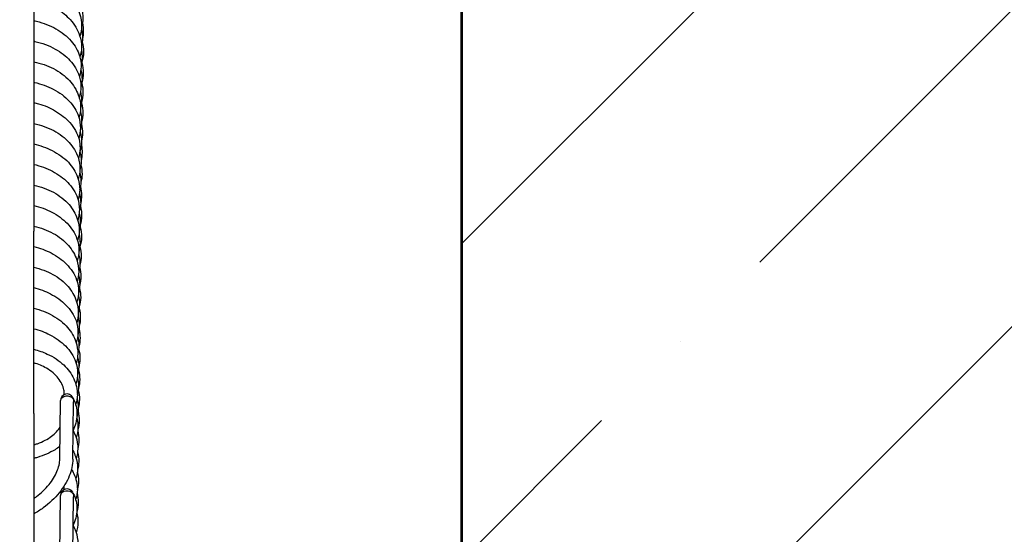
# Model space of a CAD drawing. Header units: millimetres. Extents: x 49320 to 60117, y -4209 to 20568.
# Tile 126 of 252: x 52410 to 52424, y 1668 to 1675. Entities that reach past the tile are written whole.
import ezdxf

# ---------------------------------------------------------------- set-up
doc = ezdxf.new("R2010")
doc.units = ezdxf.units.MM
doc.linetypes.add('CONTINOUS', pattern=[0])
doc.layers.add('_AA ściany proj.', color=7, linetype='CONTINOUS', lineweight=53, true_color=0x0037db)
doc.layers.add('_mt_hatch żelbet', color=8, linetype='Continuous', lineweight=9)
doc.layers.add('_mt_widok', color=253, linetype='Continuous')
doc.layers.add('ARCATA', color=4, linetype='Continuous')

# ---------------------------------------------------------------- blocks, each defined once
blk = doc.blocks.new('WINDA 1 DZ')
at = {"color": 5, "true_color": 0x1414ff}
blk.add_line((180, 15), (180, 209), dxfattribs=at)
at = {"layer": 'ARCATA', "color": 5, "true_color": 0x1414ff}
for p, q in [((173.925, 87.717), (173.925, 65.394)), ((173.925, 62.806), (173.925, 65.394)), ((174.294, 62.163), (174.304, 62.992)), ((174.479, 62.161), (174.489, 62.973)), ((173.925, 62.806), (173.925, 58.103)), ((173.925, 62.806), (173.925, 58.103)), ((174.294, 60.817), (174.304, 61.646)), ((174.479, 60.815), (174.489, 61.627))]:
    blk.add_line(p, q, dxfattribs=at)
for centre in [(174.396, 62.993), (174.396, 61.647)]:
    blk.add_arc(centre, 0.0925, 27.7153, 180.734, dxfattribs=at)
for centre in [(174.396, 62.993), (174.396, 61.647)]:
    blk.add_ellipse(centre, major_axis=(-0.0925, -0.0019), ratio=0.663001, start_param=3.462246, end_param=6.261589, dxfattribs=at)
for points, knots in [([(173.925, 68.962), (173.934, 68.96), (173.943, 68.958), (174.059, 68.934), (174.162, 68.896), (174.326, 68.803), (174.394, 68.749), (174.505, 68.627), (174.548, 68.555), (174.595, 68.424), (174.605, 68.363), (174.603, 68.255), (174.595, 68.205), (174.579, 68.157)], [116.614782, 116.614782, 116.614782, 116.614782, 116.642772, 116.642772, 116.984527, 116.984527, 117.285795, 117.285795, 117.601144, 117.601144, 117.84606, 117.84606, 118.047468, 118.047468, 118.047468, 118.047468]), ([(173.925, 68.675), (173.949, 68.671), (173.972, 68.666), (174.09, 68.635), (174.179, 68.596), (174.327, 68.505), (174.39, 68.452), (174.501, 68.328), (174.548, 68.251), (174.593, 68.117), (174.603, 68.06), (174.602, 67.958), (174.593, 67.912), (174.578, 67.867)], [110.434173, 110.434173, 110.434173, 110.434173, 110.508003, 110.508003, 110.818492, 110.818492, 111.107466, 111.107466, 111.446339, 111.446339, 111.677281, 111.677281, 111.86314, 111.86314, 111.86314, 111.86314]), ([(174.601, 68.558), (174.614, 68.51), (174.621, 68.461), (174.62, 68.372), (174.614, 68.331), (174.604, 68.291)], [148.5582985, 148.5582985, 148.5582985, 148.5582985, 148.7582747, 148.7582747, 148.9252717, 148.9252717, 148.9252717, 148.9252717]), ([(173.925, 68.38), (173.938, 68.378), (173.951, 68.375), (174.063, 68.347), (174.157, 68.311), (174.324, 68.218), (174.399, 68.158), (174.511, 68.028), (174.551, 67.956), (174.589, 67.832), (174.597, 67.781), (174.596, 67.682), (174.588, 67.634), (174.573, 67.587)], [104.256821, 104.256821, 104.256821, 104.256821, 104.298885, 104.298885, 104.617875, 104.617875, 104.948901, 104.948901, 105.26136, 105.26136, 105.471503, 105.471503, 105.666733, 105.666733, 105.666733, 105.666733]), ([(174.615, 68.348), (174.624, 68.308), (174.628, 68.267), (174.627, 68.192), (174.623, 68.158), (174.616, 68.124)], [173.325769, 173.325769, 173.325769, 173.325769, 173.4934896, 173.4934896, 173.6355337, 173.6355337, 173.6355337, 173.6355337]), ([(174.601, 68.257), (174.612, 68.215), (174.616, 68.172), (174.616, 68.093), (174.611, 68.055), (174.602, 68.019)], [142.3887427, 142.3887427, 142.3887427, 142.3887427, 142.5629359, 142.5629359, 142.7155695, 142.7155695, 142.7155695, 142.7155695]), ([(173.925, 68.089), (173.931, 68.088), (173.936, 68.087), (174.045, 68.063), (174.144, 68.026), (174.31, 67.933), (174.381, 67.878), (174.498, 67.752), (174.544, 67.677), (174.586, 67.549), (174.594, 67.496), (174.593, 67.394), (174.584, 67.344), (174.569, 67.295)], [98.077166, 98.077166, 98.077166, 98.077166, 98.094857, 98.094857, 98.426555, 98.426555, 98.738703, 98.738703, 99.068659, 99.068659, 99.280116, 99.280116, 99.486742, 99.486742, 99.486742, 99.486742]), ([(174.613, 68.078), (174.625, 68.032), (174.631, 67.986), (174.63, 67.89), (174.622, 67.84), (174.606, 67.792)], [167.1165704, 167.1165704, 167.1165704, 167.1165704, 167.3065446, 167.3065446, 167.510173, 167.510173, 167.510173, 167.510173]), ([(174.6, 67.962), (174.607, 67.926), (174.611, 67.889), (174.61, 67.814), (174.605, 67.776), (174.597, 67.739)], [136.210827, 136.210827, 136.210827, 136.210827, 136.3607338, 136.3607338, 136.5179055, 136.5179055, 136.5179055, 136.5179055]), ([(173.925, 67.797), (174.025, 67.776), (174.12, 67.743), (174.292, 67.655), (174.37, 67.597), (174.486, 67.47), (174.53, 67.401), (174.579, 67.269), (174.591, 67.207), (174.59, 67.097), (174.581, 67.048), (174.566, 67.002)], [91.896975, 91.896975, 91.896975, 91.896975, 92.214412, 92.214412, 92.546086, 92.546086, 92.854941, 92.854941, 93.1094, 93.1094, 93.305448, 93.305448, 93.305448, 93.305448]), ([(174.605, 67.786), (174.62, 67.736), (174.628, 67.684), (174.626, 67.59), (174.62, 67.546), (174.607, 67.504)], [160.9350438, 160.9350438, 160.9350438, 160.9350438, 161.1460248, 161.1460248, 161.3219197, 161.3219197, 161.3219197, 161.3219197]), ([(174.593, 67.679), (174.604, 67.636), (174.61, 67.592), (174.609, 67.508), (174.603, 67.468), (174.593, 67.429)], [130.0176965, 130.0176965, 130.0176965, 130.0176965, 130.1976777, 130.1976777, 130.3615173, 130.3615173, 130.3615173, 130.3615173]), ([(173.925, 67.507), (173.928, 67.506), (173.93, 67.506), (174.029, 67.483), (174.121, 67.449), (174.29, 67.362), (174.368, 67.305), (174.489, 67.175), (174.534, 67.101), (174.578, 66.969), (174.587, 66.912), (174.585, 66.807), (174.578, 66.759), (174.563, 66.712)], [85.715591, 85.715591, 85.715591, 85.715591, 85.724098, 85.724098, 86.033123, 86.033123, 86.365348, 86.365348, 86.690249, 86.690249, 86.923343, 86.923343, 87.119932, 87.119932, 87.119932, 87.119932]), ([(174.606, 67.496), (174.618, 67.451), (174.624, 67.405), (174.623, 67.313), (174.615, 67.267), (174.601, 67.222)], [154.7507735, 154.7507735, 154.7507735, 154.7507735, 154.9384596, 154.9384596, 155.1275119, 155.1275119, 155.1275119, 155.1275119]), ([(174.588, 67.374), (174.598, 67.331), (174.603, 67.287), (174.602, 67.209), (174.598, 67.174), (174.59, 67.14)], [123.8551573, 123.8551573, 123.8551573, 123.8551573, 124.0359409, 124.0359409, 124.1780366, 124.1780366, 124.1780366, 124.1780366]), ([(173.925, 67.219), (173.947, 67.215), (173.969, 67.209), (174.079, 67.178), (174.161, 67.141), (174.312, 67.051), (174.381, 66.997), (174.499, 66.865), (174.546, 66.782), (174.577, 66.656), (174.582, 66.614), (174.581, 66.523), (174.573, 66.474), (174.559, 66.426)], [79.532164, 79.532164, 79.532164, 79.532164, 79.601702, 79.601702, 79.893865, 79.893865, 80.203029, 80.203029, 80.555908, 80.555908, 80.728416, 80.728416, 80.930294, 80.930294, 80.930294, 80.930294]), ([(174.601, 67.212), (174.614, 67.164), (174.621, 67.115), (174.62, 67.026), (174.614, 66.985), (174.604, 66.945)], [148.5582985, 148.5582985, 148.5582985, 148.5582985, 148.7582747, 148.7582747, 148.9252717, 148.9252717, 148.9252717, 148.9252717]), ([(174.587, 67.094), (174.599, 67.049), (174.604, 67.003), (174.603, 66.914), (174.597, 66.871), (174.585, 66.828)], [117.6583782, 117.6583782, 117.6583782, 117.6583782, 117.8460599, 117.8460599, 118.0233483, 118.0233483, 118.0233483, 118.0233483]), ([(173.925, 66.923), (174.026, 66.901), (174.123, 66.866), (174.294, 66.774), (174.369, 66.717), (174.484, 66.589), (174.527, 66.518), (174.572, 66.389), (174.581, 66.333), (174.58, 66.228), (174.571, 66.179), (174.556, 66.131)], [73.356957, 73.356957, 73.356957, 73.356957, 73.681469, 73.681469, 74.009121, 74.009121, 74.324195, 74.324195, 74.552922, 74.552922, 74.753105, 74.753105, 74.753105, 74.753105]), ([(174.582, 66.802), (174.596, 66.755), (174.603, 66.706), (174.602, 66.612), (174.593, 66.566), (174.578, 66.521)], [111.4799351, 111.4799351, 111.4799351, 111.4799351, 111.6772809, 111.6772809, 111.8630698, 111.8630698, 111.8630698, 111.8630698]), ([(174.601, 66.91), (174.612, 66.868), (174.616, 66.826), (174.616, 66.746), (174.611, 66.709), (174.602, 66.672)], [142.3887427, 142.3887427, 142.3887427, 142.3887427, 142.5629359, 142.5629359, 142.7155695, 142.7155695, 142.7155695, 142.7155695]), ([(173.925, 66.633), (174.018, 66.611), (174.106, 66.579), (174.274, 66.494), (174.354, 66.437), (174.475, 66.308), (174.52, 66.236), (174.567, 66.103), (174.577, 66.042), (174.576, 65.935), (174.568, 65.886), (174.553, 65.84)], [67.175997, 67.175997, 67.175997, 67.175997, 67.473098, 67.473098, 67.808592, 67.808592, 68.128289, 68.128289, 68.374615, 68.374615, 68.569756, 68.569756, 68.569756, 68.569756]), ([(174.578, 66.521), (174.591, 66.476), (174.597, 66.429), (174.596, 66.344), (174.591, 66.304), (174.58, 66.265)], [105.2823669, 105.2823669, 105.2823669, 105.2823669, 105.471503, 105.471503, 105.633637, 105.633637, 105.633637, 105.633637]), ([(174.6, 66.616), (174.607, 66.579), (174.611, 66.543), (174.61, 66.468), (174.605, 66.43), (174.597, 66.392)], [136.210827, 136.210827, 136.210827, 136.210827, 136.3607338, 136.3607338, 136.5179055, 136.5179055, 136.5179055, 136.5179055]), ([(173.925, 66.342), (174.021, 66.32), (174.111, 66.287), (174.273, 66.2), (174.347, 66.147), (174.469, 66.021), (174.518, 65.946), (174.564, 65.812), (174.573, 65.754), (174.572, 65.648), (174.564, 65.598), (174.548, 65.549)], [60.994337, 60.994337, 60.994337, 60.994337, 61.300377, 61.300377, 61.614301, 61.614301, 61.948004, 61.948004, 62.182008, 62.182008, 62.386175, 62.386175, 62.386175, 62.386175]), ([(174.577, 66.227), (174.589, 66.185), (174.594, 66.141), (174.593, 66.057), (174.587, 66.015), (174.576, 65.975)], [99.1039343, 99.1039343, 99.1039343, 99.1039343, 99.2801157, 99.2801157, 99.4499499, 99.4499499, 99.4499499, 99.4499499]), ([(174.593, 66.333), (174.604, 66.29), (174.61, 66.246), (174.609, 66.162), (174.603, 66.122), (174.593, 66.083)], [130.0176965, 130.0176965, 130.0176965, 130.0176965, 130.1976777, 130.1976777, 130.3615173, 130.3615173, 130.3615173, 130.3615173]), ([(173.925, 66.049), (174.025, 66.026), (174.121, 65.991), (174.291, 65.899), (174.367, 65.839), (174.478, 65.71), (174.518, 65.641), (174.561, 65.514), (174.57, 65.456), (174.569, 65.352), (174.561, 65.305), (174.547, 65.259)], [54.814789, 54.814789, 54.814789, 54.814789, 55.136581, 55.136581, 55.469974, 55.469974, 55.773639, 55.773639, 56.010248, 56.010248, 56.200223, 56.200223, 56.200223, 56.200223]), ([(174.588, 66.028), (174.598, 65.985), (174.603, 65.94), (174.602, 65.862), (174.598, 65.828), (174.59, 65.793)], [123.8551573, 123.8551573, 123.8551573, 123.8551573, 124.0359409, 124.0359409, 124.1780366, 124.1780366, 124.1780366, 124.1780366]), ([(174.573, 65.932), (174.585, 65.888), (174.591, 65.843), (174.59, 65.756), (174.583, 65.714), (174.571, 65.673)], [92.926054, 92.926054, 92.926054, 92.926054, 93.1093999, 93.1093999, 93.2813919, 93.2813919, 93.2813919, 93.2813919]), ([(173.925, 65.76), (174.017, 65.738), (174.104, 65.705), (174.264, 65.621), (174.338, 65.567), (174.461, 65.442), (174.51, 65.367), (174.557, 65.233), (174.566, 65.176), (174.565, 65.07), (174.557, 65.019), (174.541, 64.97)], [48.633392, 48.633392, 48.633392, 48.633392, 48.928425, 48.928425, 49.24374, 49.24374, 49.577176, 49.577176, 49.807944, 49.807944, 50.015243, 50.015243, 50.015243, 50.015243]), ([(174.587, 65.748), (174.599, 65.703), (174.604, 65.657), (174.603, 65.568), (174.597, 65.525), (174.585, 65.482)], [117.6583782, 117.6583782, 117.6583782, 117.6583782, 117.8460599, 117.8460599, 118.0233483, 118.0233483, 118.0233483, 118.0233483]), ([(174.569, 65.645), (174.581, 65.6), (174.586, 65.554), (174.585, 65.469), (174.58, 65.428), (174.569, 65.388)], [86.7361604, 86.7361604, 86.7361604, 86.7361604, 86.9233429, 86.9233429, 87.08951, 87.08951, 87.08951, 87.08951]), ([(173.925, 65.466), (174.023, 65.443), (174.117, 65.408), (174.286, 65.317), (174.361, 65.257), (174.471, 65.128), (174.511, 65.06), (174.554, 64.932), (174.564, 64.874), (174.562, 64.771), (174.555, 64.724), (174.541, 64.679)], [42.453835, 42.453835, 42.453835, 42.453835, 42.770453, 42.770453, 43.102137, 43.102137, 43.405942, 43.405942, 43.642141, 43.642141, 43.831394, 43.831394, 43.831394, 43.831394]), ([(174.582, 65.455), (174.596, 65.408), (174.603, 65.36), (174.602, 65.266), (174.593, 65.22), (174.578, 65.175)], [111.4799351, 111.4799351, 111.4799351, 111.4799351, 111.6772809, 111.6772809, 111.8630698, 111.8630698, 111.8630698, 111.8630698]), ([(174.567, 65.352), (174.567, 65.352), (174.567, 65.352), (174.577, 65.31), (174.582, 65.268), (174.581, 65.185), (174.576, 65.143), (174.565, 65.103)], [80.554527, 80.554527, 80.554527, 80.554527, 80.5559078, 80.5559078, 80.728416, 80.728416, 80.897637, 80.897637, 80.897637, 80.897637]), ([(173.925, 65.177), (174.013, 65.156), (174.096, 65.124), (174.254, 65.042), (174.328, 64.988), (174.453, 64.862), (174.504, 64.786), (174.551, 64.651), (174.56, 64.595), (174.559, 64.488), (174.55, 64.438), (174.535, 64.388)], [36.272436, 36.272436, 36.272436, 36.272436, 36.555012, 36.555012, 36.872014, 36.872014, 37.210215, 37.210215, 37.439759, 37.439759, 37.647533, 37.647533, 37.647533, 37.647533]), ([(174.578, 65.175), (174.591, 65.13), (174.597, 65.083), (174.596, 64.997), (174.591, 64.958), (174.58, 64.919)], [105.2823669, 105.2823669, 105.2823669, 105.2823669, 105.471503, 105.471503, 105.633637, 105.633637, 105.633637, 105.633637]), ([(174.562, 65.067), (174.575, 65.022), (174.581, 64.976), (174.58, 64.89), (174.574, 64.848), (174.563, 64.808)], [74.3659314, 74.3659314, 74.3659314, 74.3659314, 74.552922, 74.552922, 74.720656, 74.720656, 74.720656, 74.720656]), ([(173.925, 64.884), (174.022, 64.86), (174.114, 64.826), (174.28, 64.735), (174.354, 64.676), (174.464, 64.548), (174.504, 64.479), (174.548, 64.352), (174.557, 64.293), (174.556, 64.19), (174.548, 64.143), (174.534, 64.097)], [30.092816, 30.092816, 30.092816, 30.092816, 30.404216, 30.404216, 30.733327, 30.733327, 31.036968, 31.036968, 31.273966, 31.273966, 31.463474, 31.463474, 31.463474, 31.463474]), ([(174.577, 64.881), (174.589, 64.839), (174.594, 64.795), (174.593, 64.711), (174.587, 64.669), (174.576, 64.628)], [99.1039343, 99.1039343, 99.1039343, 99.1039343, 99.2801157, 99.2801157, 99.4499499, 99.4499499, 99.4499499, 99.4499499]), ([(174.56, 64.77), (174.571, 64.726), (174.577, 64.68), (174.576, 64.594), (174.57, 64.551), (174.558, 64.509)], [68.1908251, 68.1908251, 68.1908251, 68.1908251, 68.374615, 68.374615, 68.5482691, 68.5482691, 68.5482691, 68.5482691]), ([(173.925, 64.594), (174.009, 64.573), (174.089, 64.543), (174.245, 64.462), (174.32, 64.408), (174.446, 64.282), (174.497, 64.206), (174.544, 64.071), (174.553, 64.014), (174.552, 63.907), (174.543, 63.856), (174.528, 63.807)], [23.911624, 23.911624, 23.911624, 23.911624, 24.183123, 24.183123, 24.502669, 24.502669, 24.840768, 24.840768, 25.071886, 25.071886, 25.279655, 25.279655, 25.279655, 25.279655]), ([(174.573, 64.586), (174.585, 64.542), (174.591, 64.497), (174.59, 64.41), (174.583, 64.368), (174.571, 64.326)], [92.926054, 92.926054, 92.926054, 92.926054, 93.1093999, 93.1093999, 93.2813919, 93.2813919, 93.2813919, 93.2813919]), ([(174.556, 64.485), (174.567, 64.441), (174.573, 64.396), (174.572, 64.311), (174.566, 64.271), (174.556, 64.231)], [61.997807, 61.997807, 61.997807, 61.997807, 62.1820077, 62.1820077, 62.3468636, 62.3468636, 62.3468636, 62.3468636]), ([(173.925, 64.301), (174.02, 64.278), (174.11, 64.243), (174.274, 64.153), (174.348, 64.094), (174.457, 63.966), (174.498, 63.897), (174.541, 63.77), (174.55, 63.712), (174.549, 63.608), (174.541, 63.562), (174.527, 63.516)], [17.731657, 17.731657, 17.731657, 17.731657, 18.037898, 18.037898, 18.365143, 18.365143, 18.669704, 18.669704, 18.905666, 18.905666, 19.095161, 19.095161, 19.095161, 19.095161]), ([(174.569, 64.299), (174.581, 64.254), (174.586, 64.208), (174.585, 64.122), (174.58, 64.082), (174.569, 64.042)], [86.7361604, 86.7361604, 86.7361604, 86.7361604, 86.9233429, 86.9233429, 87.08951, 87.08951, 87.08951, 87.08951]), ([(174.553, 64.186), (174.564, 64.142), (174.57, 64.097), (174.569, 64.01), (174.563, 63.967), (174.551, 63.926)], [55.8260272, 55.8260272, 55.8260272, 55.8260272, 56.0102479, 56.0102479, 56.1828356, 56.1828356, 56.1828356, 56.1828356]), ([(173.925, 64.011), (174.006, 63.99), (174.083, 63.961), (174.237, 63.882), (174.313, 63.827), (174.44, 63.701), (174.49, 63.625), (174.537, 63.49), (174.546, 63.432), (174.545, 63.326), (174.537, 63.275), (174.521, 63.227)], [11.550532, 11.550532, 11.550532, 11.550532, 11.812687, 11.812687, 12.134407, 12.134407, 12.472279, 12.472279, 12.704299, 12.704299, 12.910622, 12.910622, 12.910622, 12.910622]), ([(174.567, 64.006), (174.567, 64.006), (174.567, 64.005), (174.577, 63.964), (174.582, 63.921), (174.581, 63.838), (174.576, 63.797), (174.565, 63.757)], [80.554527, 80.554527, 80.554527, 80.554527, 80.5559078, 80.5559078, 80.728416, 80.728416, 80.897637, 80.897637, 80.897637, 80.897637]), ([(174.549, 63.906), (174.561, 63.862), (174.566, 63.818), (174.565, 63.734), (174.56, 63.693), (174.55, 63.653)], [49.6267853, 49.6267853, 49.6267853, 49.6267853, 49.8079436, 49.8079436, 49.9736313, 49.9736313, 49.9736313, 49.9736313]), ([(173.925, 63.719), (173.992, 63.702), (174.056, 63.679), (174.206, 63.611), (174.286, 63.558), (174.411, 63.438), (174.46, 63.371), (174.527, 63.228), (174.544, 63.151), (174.543, 63.027), (174.535, 62.979), (174.519, 62.933)], [5.37073, 5.37073, 5.37073, 5.37073, 5.587216, 5.587216, 5.913671, 5.913671, 6.2229, 6.2229, 6.536214, 6.536214, 6.730161, 6.730161, 6.730161, 6.730161]), ([(174.562, 63.721), (174.575, 63.676), (174.581, 63.63), (174.58, 63.543), (174.574, 63.502), (174.563, 63.462)], [74.3659314, 74.3659314, 74.3659314, 74.3659314, 74.552922, 74.552922, 74.720656, 74.720656, 74.720656, 74.720656]), ([(174.546, 63.605), (174.558, 63.561), (174.564, 63.516), (174.562, 63.428), (174.556, 63.386), (174.544, 63.344)], [43.4572146, 43.4572146, 43.4572146, 43.4572146, 43.6421412, 43.6421412, 43.8155351, 43.8155351, 43.8155351, 43.8155351]), ([(174.358, 63.077), (174.359, 63.099), (174.357, 63.122), (174.341, 63.199), (174.313, 63.256), (174.23, 63.361), (174.173, 63.41), (174.051, 63.481), (173.99, 63.507), (173.925, 63.527)], [354.7739479, 354.7739479, 354.7739479, 354.7739479, 354.8932761, 354.8932761, 355.1899912, 355.1899912, 355.4801488, 355.4801488, 355.7014382, 355.7014382, 355.7014382, 355.7014382]), ([(174.542, 63.326), (174.554, 63.282), (174.56, 63.237), (174.559, 63.153), (174.553, 63.113), (174.543, 63.073)], [37.257218, 37.257218, 37.257218, 37.257218, 37.439759, 37.439759, 37.6042891, 37.6042891, 37.6042891, 37.6042891]), ([(174.56, 63.423), (174.571, 63.379), (174.577, 63.334), (174.576, 63.247), (174.57, 63.205), (174.558, 63.163)], [68.1908251, 68.1908251, 68.1908251, 68.1908251, 68.374615, 68.374615, 68.5482691, 68.5482691, 68.5482691, 68.5482691]), ([(174.479, 63.034), (174.513, 62.97), (174.532, 62.901), (174.537, 62.82), (174.538, 62.806), (174.537, 62.751), (174.532, 62.71), (174.512, 62.635), (174.5, 62.601), (174.484, 62.569)], [0.0034207, 0.0034207, 0.0034207, 0.0034207, 0.2830432, 0.2830432, 0.3394942, 0.3394942, 0.5094472, 0.5094472, 0.6528184, 0.6528184, 0.6528184, 0.6528184]), ([(174.54, 63.023), (174.551, 62.979), (174.557, 62.934), (174.556, 62.846), (174.549, 62.802), (174.536, 62.759)], [31.0899805, 31.0899805, 31.0899805, 31.0899805, 31.2739657, 31.2739657, 31.4527076, 31.4527076, 31.4527076, 31.4527076]), ([(174.556, 63.139), (174.567, 63.095), (174.573, 63.049), (174.572, 62.965), (174.566, 62.924), (174.556, 62.885)], [61.997807, 61.997807, 61.997807, 61.997807, 62.1820077, 62.1820077, 62.3468636, 62.3468636, 62.3468636, 62.3468636]), ([(174.535, 62.746), (174.547, 62.702), (174.553, 62.656), (174.552, 62.561), (174.543, 62.51), (174.528, 62.461)], [24.8868056, 24.8868056, 24.8868056, 24.8868056, 25.0718859, 25.0718859, 25.2796546, 25.2796546, 25.2796546, 25.2796546]), ([(174.553, 62.84), (174.564, 62.795), (174.57, 62.75), (174.569, 62.663), (174.563, 62.621), (174.551, 62.579)], [55.8260272, 55.8260272, 55.8260272, 55.8260272, 56.0102479, 56.0102479, 56.1828356, 56.1828356, 56.1828356, 56.1828356]), ([(173.925, 62.363), (173.943, 62.368), (173.96, 62.374), (174.053, 62.407), (174.122, 62.444), (174.23, 62.525), (174.271, 62.57), (174.299, 62.616)], [359.0974658, 359.0974658, 359.0974658, 359.0974658, 359.1580817, 359.1580817, 359.4295047, 359.4295047, 359.6852197, 359.6852197, 359.6852197, 359.6852197]), ([(174.484, 62.566), (174.499, 62.538), (174.512, 62.509), (174.541, 62.424), (174.55, 62.366), (174.549, 62.262), (174.541, 62.215), (174.527, 62.17)], [18.5440047, 18.5440047, 18.5440047, 18.5440047, 18.6697041, 18.6697041, 18.9056664, 18.9056664, 19.095161, 19.095161, 19.095161, 19.095161]), ([(174.549, 62.56), (174.561, 62.516), (174.566, 62.472), (174.565, 62.387), (174.56, 62.347), (174.55, 62.307)], [49.6267853, 49.6267853, 49.6267853, 49.6267853, 49.8079436, 49.8079436, 49.9736313, 49.9736313, 49.9736313, 49.9736313]), ([(174.296, 62.343), (174.274, 62.326), (174.251, 62.31), (174.152, 62.249), (174.068, 62.212), (173.96, 62.18), (173.943, 62.175), (173.925, 62.171)], [1.0231044, 1.0231044, 1.0231044, 1.0231044, 1.1223596, 1.1223596, 1.423129, 1.423129, 1.4809058, 1.4809058, 1.4809058, 1.4809058]), ([(174.481, 62.281), (174.496, 62.254), (174.508, 62.226), (174.537, 62.143), (174.546, 62.086), (174.545, 61.98), (174.537, 61.929), (174.521, 61.88)], [12.3530542, 12.3530542, 12.3530542, 12.3530542, 12.472279, 12.472279, 12.704299, 12.704299, 12.9106216, 12.9106216, 12.9106216, 12.9106216]), ([(174.546, 62.259), (174.558, 62.215), (174.564, 62.169), (174.562, 62.082), (174.556, 62.039), (174.544, 61.998)], [43.4572146, 43.4572146, 43.4572146, 43.4572146, 43.6421412, 43.6421412, 43.8155351, 43.8155351, 43.8155351, 43.8155351]), ([(173.925, 61.601), (173.938, 61.61), (173.951, 61.619), (174.031, 61.68), (174.092, 61.739), (174.19, 61.859), (174.229, 61.922), (174.28, 62.046), (174.294, 62.107), (174.294, 62.163)], [1.6263117, 1.6263117, 1.6263117, 1.6263117, 1.6746194, 1.6746194, 1.9385435, 1.9385435, 2.2005747, 2.2005747, 2.4688507, 2.4688507, 2.4688507, 2.4688507]), ([(174.479, 62.161), (174.478, 62.083), (174.461, 62.002), (174.396, 61.841), (174.347, 61.76), (174.223, 61.607), (174.145, 61.533), (174.016, 61.438), (173.972, 61.408), (173.925, 61.382)], [0, 0, 0, 0, 0.307242, 0.307242, 0.625401, 0.625401, 0.954133, 0.954133, 1.11482, 1.11482, 1.11482, 1.11482]), ([(174.46, 62.016), (174.472, 61.995), (174.483, 61.975), (174.527, 61.882), (174.544, 61.804), (174.543, 61.681), (174.535, 61.633), (174.519, 61.586)], [6.1307331, 6.1307331, 6.1307331, 6.1307331, 6.2228997, 6.2228997, 6.5362139, 6.5362139, 6.7301611, 6.7301611, 6.7301611, 6.7301611]), ([(174.542, 61.98), (174.554, 61.936), (174.56, 61.891), (174.559, 61.806), (174.553, 61.766), (174.543, 61.727)], [37.257218, 37.257218, 37.257218, 37.257218, 37.439759, 37.439759, 37.6042891, 37.6042891, 37.6042891, 37.6042891]), ([(174.479, 61.687), (174.513, 61.624), (174.532, 61.555), (174.537, 61.473), (174.538, 61.46), (174.537, 61.405), (174.532, 61.363), (174.512, 61.289), (174.5, 61.255), (174.484, 61.222)], [0.0034207, 0.0034207, 0.0034207, 0.0034207, 0.2830432, 0.2830432, 0.3394942, 0.3394942, 0.5094472, 0.5094472, 0.6528184, 0.6528184, 0.6528184, 0.6528184]), ([(174.54, 61.677), (174.551, 61.633), (174.557, 61.588), (174.556, 61.5), (174.549, 61.455), (174.536, 61.412)], [31.0899805, 31.0899805, 31.0899805, 31.0899805, 31.2739657, 31.2739657, 31.4527076, 31.4527076, 31.4527076, 31.4527076]), ([(174.535, 61.4), (174.547, 61.356), (174.553, 61.31), (174.552, 61.215), (174.543, 61.164), (174.528, 61.115)], [24.8868056, 24.8868056, 24.8868056, 24.8868056, 25.0718859, 25.0718859, 25.2796546, 25.2796546, 25.2796546, 25.2796546]), ([(174.484, 61.22), (174.499, 61.192), (174.512, 61.163), (174.541, 61.078), (174.55, 61.02), (174.549, 60.916), (174.541, 60.869), (174.527, 60.824)], [18.5440047, 18.5440047, 18.5440047, 18.5440047, 18.6697041, 18.6697041, 18.9056664, 18.9056664, 19.095161, 19.095161, 19.095161, 19.095161])]:
    blk.add_open_spline(points, degree=3, knots=knots, dxfattribs=at)
for points in [[(173.925, 63.521), (173.928, 63.522), (173.932, 63.523), (173.935, 63.524)], [(174.478, 63.036), (174.478, 63.036), (174.478, 63.036), (174.478, 63.036)], [(174.484, 63.014), (174.487, 62.999), (174.489, 62.985), (174.489, 62.973)], [(173.925, 62.373), (173.931, 62.371), (173.937, 62.37), (173.943, 62.368)], [(174.358, 61.731), (174.359, 61.747), (174.357, 61.764), (174.355, 61.78)], [(173.925, 61.609), (173.928, 61.608), (173.931, 61.607), (173.933, 61.606)], [(174.478, 61.69), (174.478, 61.69), (174.478, 61.69), (174.478, 61.69)], [(174.484, 61.668), (174.487, 61.653), (174.489, 61.639), (174.489, 61.627)]]:
    blk.add_open_spline(points, degree=3, dxfattribs=at)

msp = doc.modelspace()

# ---------------------------------------------------------------- hatches: boundary and pattern name
at = {"layer": '_mt_hatch żelbet', "ltscale": 2, "transparency": 33554687}
h = msp.add_hatch(dxfattribs=at)
h.set_pattern_fill('ANSI36', color=8)
h.set_pattern_definition([(45, (55916.924, 5082.696), (1.683798, 6.173926), [7.9375, -1.5875, 0, -1.5875])])
edge = h.paths.add_edge_path()
edge.add_line((52283.322, 1621.933), (52251.576, 1621.933))
edge.add_line((52251.576, 1621.933), (52251.576, 1704.333))
edge.add_line((52251.576, 1704.333), (52249.726, 1704.333))
edge.add_line((52249.726, 1704.333), (52249.676, 1704.383))
edge.add_arc((52249.626, 1704.383), 0.05, 0, 90)
edge.add_line((52249.626, 1704.433), (52247.126, 1704.433))
edge.add_line((52247.126, 1704.433), (52247.126, 1704.358))
edge.add_line((52247.126, 1704.358), (52247.101, 1704.333))
edge.add_line((52247.101, 1704.333), (52246.901, 1704.333))
edge.add_line((52246.901, 1704.333), (52246.876, 1704.358))
edge.add_line((52246.876, 1704.358), (52246.876, 1704.433))
edge.add_line((52246.876, 1704.433), (52246.826, 1704.433))
edge.add_line((52246.826, 1704.433), (52246.826, 1705.433))
edge.add_line((52246.826, 1705.433), (52246.876, 1705.433))
edge.add_line((52246.876, 1705.433), (52246.876, 1705.508))
edge.add_line((52246.876, 1705.508), (52246.901, 1705.533))
edge.add_line((52246.901, 1705.533), (52247.101, 1705.533))
edge.add_line((52247.101, 1705.533), (52247.126, 1705.508))
edge.add_line((52247.126, 1705.508), (52247.126, 1705.433))
edge.add_line((52247.126, 1705.433), (52249.626, 1705.433))
edge.add_arc((52249.626, 1705.483), 0.05, 270, 360)
edge.add_line((52249.676, 1705.483), (52249.726, 1705.533))
edge.add_line((52249.726, 1705.533), (52251.576, 1705.533))
edge.add_line((52251.576, 1705.533), (52251.576, 1712.333))
edge.add_line((52251.576, 1712.333), (52249.726, 1712.333))
edge.add_line((52249.726, 1712.333), (52249.676, 1712.383))
edge.add_arc((52249.626, 1712.383), 0.05, 0, 90)
edge.add_line((52249.626, 1712.433), (52247.126, 1712.433))
edge.add_line((52247.126, 1712.433), (52247.126, 1712.358))
edge.add_line((52247.126, 1712.358), (52247.101, 1712.333))
edge.add_line((52247.101, 1712.333), (52246.901, 1712.333))
edge.add_line((52246.901, 1712.333), (52246.876, 1712.358))
edge.add_line((52246.876, 1712.358), (52246.876, 1712.433))
edge.add_line((52246.876, 1712.433), (52246.826, 1712.433))
edge.add_line((52246.826, 1712.433), (52246.826, 1712.308))
edge.add_arc((52246.801, 1712.308), 0.025, 270, 360, ccw=False)
edge.add_line((52246.801, 1712.283), (52245.451, 1712.283))
edge.add_arc((52245.451, 1712.308), 0.025, 180, 270, ccw=False)
edge.add_line((52245.426, 1712.33), (52245.426, 1712.429))
edge.add_line((52245.426, 1712.429), (52244.192, 1712.333))
edge.add_arc((52244.176, 1712.532), 0.2, 180, 274.4517, ccw=False)
edge.add_line((52243.976, 1712.532), (52243.976, 1713.334))
edge.add_arc((52244.176, 1713.334), 0.2, 85.5483, 180, ccw=False)
edge.add_line((52244.192, 1713.533), (52245.426, 1713.437))
edge.add_line((52245.426, 1713.437), (52245.426, 1713.557))
edge.add_arc((52245.451, 1713.558), 0.025, 90, 180, ccw=False)
edge.add_line((52245.451, 1713.583), (52246.801, 1713.583))
edge.add_arc((52246.801, 1713.558), 0.025, 0, 90, ccw=False)
edge.add_line((52246.826, 1713.558), (52246.826, 1713.433))
edge.add_line((52246.826, 1713.433), (52246.876, 1713.433))
edge.add_line((52246.876, 1713.433), (52246.876, 1713.508))
edge.add_line((52246.876, 1713.508), (52246.901, 1713.533))
edge.add_line((52246.901, 1713.533), (52247.101, 1713.533))
edge.add_line((52247.101, 1713.533), (52247.126, 1713.508))
edge.add_line((52247.126, 1713.508), (52247.126, 1713.433))
edge.add_line((52247.126, 1713.433), (52249.626, 1713.433))
edge.add_arc((52249.626, 1713.483), 0.05, 270, 360)
edge.add_line((52249.676, 1713.483), (52249.726, 1713.533))
edge.add_line((52249.726, 1713.533), (52251.576, 1713.533))
edge.add_line((52251.576, 1713.533), (52251.576, 1778.683))
edge.add_line((52251.576, 1778.683), (52249.726, 1778.683))
edge.add_line((52249.726, 1778.683), (52249.676, 1778.733))
edge.add_arc((52249.626, 1778.733), 0.05, 0, 90)
edge.add_line((52249.626, 1778.783), (52247.126, 1778.783))
edge.add_line((52247.126, 1778.783), (52247.126, 1778.708))
edge.add_line((52247.126, 1778.708), (52247.101, 1778.683))
edge.add_line((52247.101, 1778.683), (52246.901, 1778.683))
edge.add_line((52246.901, 1778.683), (52246.876, 1778.708))
edge.add_line((52246.876, 1778.708), (52246.876, 1778.783))
edge.add_line((52246.876, 1778.783), (52246.826, 1778.783))
edge.add_line((52246.826, 1778.783), (52246.826, 1778.658))
edge.add_arc((52246.801, 1778.658), 0.025, 270, 360, ccw=False)
edge.add_line((52246.801, 1778.633), (52245.451, 1778.633))
edge.add_arc((52245.451, 1778.658), 0.025, 180, 270, ccw=False)
edge.add_line((52245.426, 1778.658), (52245.426, 1778.779))
edge.add_line((52245.426, 1778.779), (52244.692, 1778.683))
edge.add_arc((52244.676, 1778.882), 0.2, 180, 274.4517, ccw=False)
edge.add_line((52244.476, 1778.882), (52244.476, 1779.684))
edge.add_arc((52244.676, 1779.684), 0.2, 85.5483, 180, ccw=False)
edge.add_line((52244.692, 1779.883), (52245.426, 1779.787))
edge.add_line((52245.426, 1779.787), (52245.426, 1779.908))
edge.add_arc((52245.451, 1779.908), 0.025, 90, 180, ccw=False)
edge.add_line((52245.451, 1779.933), (52246.801, 1779.933))
edge.add_arc((52246.801, 1779.908), 0.025, 0, 90, ccw=False)
edge.add_line((52246.826, 1779.908), (52246.826, 1779.783))
edge.add_line((52246.826, 1779.783), (52246.876, 1779.783))
edge.add_line((52246.876, 1779.783), (52246.876, 1779.858))
edge.add_line((52246.876, 1779.858), (52246.901, 1779.883))
edge.add_line((52246.901, 1779.883), (52247.101, 1779.883))
edge.add_line((52247.101, 1779.883), (52247.126, 1779.858))
edge.add_line((52247.126, 1779.858), (52247.126, 1779.783))
edge.add_line((52247.126, 1779.783), (52249.626, 1779.783))
edge.add_arc((52249.626, 1779.833), 0.05, 270, 360)
edge.add_line((52249.676, 1779.833), (52249.726, 1779.883))
edge.add_line((52249.726, 1779.883), (52251.576, 1779.883))
edge.add_line((52251.576, 1779.883), (52251.576, 1788.783))
edge.add_line((52251.576, 1788.783), (52249.726, 1788.783))
edge.add_line((52249.726, 1788.783), (52249.676, 1788.833))
edge.add_arc((52249.626, 1788.833), 0.05, 0, 90)
edge.add_line((52249.626, 1788.883), (52247.126, 1788.883))
edge.add_line((52247.126, 1788.883), (52247.126, 1788.808))
edge.add_line((52247.126, 1788.808), (52247.101, 1788.783))
edge.add_line((52247.101, 1788.783), (52246.901, 1788.783))
edge.add_line((52246.901, 1788.783), (52246.876, 1788.808))
edge.add_line((52246.876, 1788.808), (52246.876, 1788.883))
edge.add_line((52246.876, 1788.883), (52246.826, 1788.883))
edge.add_line((52246.826, 1788.883), (52246.826, 1788.758))
edge.add_arc((52246.801, 1788.758), 0.025, 270, 360, ccw=False)
edge.add_line((52246.801, 1788.733), (52246.445, 1788.733))
edge.add_spline(control_points=[(52246.436, 1788.744), (52246.436, 1788.744), (52246.436, 1788.744), (52246.436, 1788.744), (52246.435, 1788.745), (52246.432, 1788.746), (52246.429, 1788.746), (52246.422, 1788.748), (52246.418, 1788.749), (52246.407, 1788.75), (52246.401, 1788.751), (52246.389, 1788.752), (52246.382, 1788.752), (52246.376, 1788.752)], knot_values=[0.024008, 0.024008, 0.024008, 0.024008, 0.028269, 0.028269, 0.039404, 0.039404, 0.055597, 0.055597, 0.075883, 0.075883, 0.097542, 0.097542, 0.117485, 0.117485, 0.117485, 0.117485], degree=3, periodic=0)
edge.add_line((52246.376, 1788.752), (52245.576, 1788.752))
edge.add_spline(control_points=[(52245.576, 1788.735), (52245.57, 1788.735), (52245.565, 1788.735), (52245.545, 1788.735), (52245.532, 1788.735), (52245.507, 1788.736), (52245.496, 1788.737), (52245.475, 1788.74), (52245.465, 1788.742), (52245.451, 1788.747), (52245.445, 1788.75), (52245.436, 1788.757), (52245.433, 1788.761), (52245.428, 1788.771), (52245.426, 1788.777), (52245.426, 1788.783)], knot_values=[0, 0, 0, 0, 0.0173, 0.0173, 0.057137, 0.057137, 0.096974, 0.096974, 0.13681, 0.13681, 0.163111, 0.163111, 0.180869, 0.180869, 0.199184, 0.199184, 0.199184, 0.199184], degree=3, periodic=0)
edge.add_line((52245.426, 1788.783), (52245.426, 1788.879))
edge.add_line((52245.426, 1788.879), (52244.692, 1788.783))
edge.add_arc((52244.676, 1788.982), 0.2, 180, 274.4517, ccw=False)
edge.add_line((52244.476, 1788.982), (52244.476, 1789.784))
edge.add_arc((52244.676, 1789.784), 0.2, 85.5483, 180, ccw=False)
edge.add_line((52244.692, 1789.983), (52245.426, 1789.887))
edge.add_line((52245.426, 1789.887), (52245.426, 1790.008))
edge.add_arc((52245.451, 1790.008), 0.025, 90, 180, ccw=False)
edge.add_line((52245.451, 1790.033), (52246.801, 1790.033))
edge.add_arc((52246.801, 1790.008), 0.025, 0, 90, ccw=False)
edge.add_line((52246.826, 1790.008), (52246.826, 1789.883))
edge.add_line((52246.826, 1789.883), (52246.876, 1789.883))
edge.add_line((52246.876, 1789.883), (52246.876, 1789.958))
edge.add_line((52246.876, 1789.958), (52246.901, 1789.983))
edge.add_line((52246.901, 1789.983), (52247.101, 1789.983))
edge.add_line((52247.101, 1789.983), (52247.126, 1789.958))
edge.add_line((52247.126, 1789.958), (52247.126, 1789.883))
edge.add_line((52247.126, 1789.883), (52249.626, 1789.883))
edge.add_arc((52249.626, 1789.933), 0.05, 270, 360)
edge.add_line((52249.676, 1789.933), (52249.726, 1789.983))
edge.add_line((52249.726, 1789.983), (52251.576, 1789.983))
edge.add_line((52251.576, 1789.983), (52251.576, 1815.933))
edge.add_line((52251.576, 1815.933), (52283.322, 1815.933))
edge.add_line((52283.322, 1815.933), (52283.322, 1830.832))
edge.add_line((52283.322, 1830.832), (52236.576, 1830.832))
edge.add_line((52236.576, 1830.832), (52236.576, 1606.933))
edge.add_line((52236.576, 1606.933), (52283.322, 1606.933))
edge.add_line((52283.322, 1606.933), (52283.322, 1621.933))
h.paths.add_polyline_path([(52431.576, 1830.832), (52283.322, 1830.832), (52283.322, 1815.933), (52416.576, 1815.933), (52416.571, 1715.833), (52416.571, 1716.733), (52415.301, 1716.733), (52414.901, 1716.733), (52415.901, 1715.733), (52415.901, 1702.133), (52414.901, 1701.133), (52415.301, 1701.133), (52416.571, 1701.133), (52416.576, 1702.033), (52416.576, 1632.933), (52431.576, 1617.933)])
h.paths.add_polyline_path([(52394.776, 1630.287), (52434.376, 1630.287)])
h.paths.add_polyline_path([(52431.576, 1606.933), (52431.576, 1617.933), (52416.576, 1632.933), (52416.576, 1621.933), (52409.576, 1621.933), (52409.576, 1606.933)])
edge = h.paths.add_edge_path(flags=16)
edge.add_spline(control_points=[(52245.438, 1705.545), (52245.438, 1705.546), (52245.439, 1705.546), (52245.445, 1705.553), (52245.453, 1705.557), (52245.46, 1705.56)], knot_values=[0.127222, 0.127222, 0.127222, 0.127222, 0.129604, 0.129604, 0.161729, 0.161729, 0.161729, 0.161729], degree=3, periodic=0)
edge = h.paths.add_edge_path(flags=16)
edge.add_arc((52244.176, 1704.532), 0.2, 180, 274.4517, ccw=False)
edge.add_line((52243.976, 1704.532), (52243.976, 1705.334))
edge.add_arc((52244.176, 1705.334), 0.2, 85.5483, 180, ccw=False)
edge.add_line((52244.192, 1705.533), (52245.426, 1705.437))
edge.add_line((52245.426, 1705.437), (52245.426, 1704.836))
edge.add_spline(control_points=[(52245.426, 1704.836), (52245.426, 1704.836), (52245.426, 1704.835), (52245.426, 1704.819), (52245.429, 1704.804), (52245.438, 1704.774), (52245.445, 1704.76), (52245.461, 1704.738), (52245.468, 1704.73), (52245.476, 1704.723)], knot_values=[0.091168, 0.091168, 0.091168, 0.091168, 0.092523, 0.092523, 0.132421, 0.132421, 0.171812, 0.171812, 0.199493, 0.199493, 0.199493, 0.199493], degree=3, periodic=0)
edge.add_spline(control_points=[(52245.476, 1704.723), (52245.48, 1704.72), (52245.483, 1704.717), (52245.5, 1704.705), (52245.514, 1704.698), (52245.544, 1704.688), (52245.56, 1704.686), (52245.576, 1704.686)], knot_values=[0, 0, 0, 0, 0.011492, 0.011492, 0.051269, 0.051269, 0.091168, 0.091168, 0.091168, 0.091168], degree=3, periodic=0)
edge.add_line((52245.576, 1704.686), (52246.376, 1704.686))
edge.add_spline(control_points=[(52246.376, 1704.686), (52246.377, 1704.686), (52246.377, 1704.686), (52246.383, 1704.686), (52246.388, 1704.685), (52246.397, 1704.682), (52246.402, 1704.68), (52246.411, 1704.674), (52246.414, 1704.671), (52246.42, 1704.663), (52246.423, 1704.659), (52246.426, 1704.651), (52246.426, 1704.646), (52246.426, 1704.642)], knot_values=[0, 0, 0, 0, 0.001746, 0.001746, 0.02414, 0.02414, 0.046992, 0.046992, 0.070489, 0.070489, 0.093985, 0.093985, 0.117481, 0.117481, 0.117481, 0.117481], degree=3, periodic=0)
edge.add_spline(control_points=[(52246.426, 1704.637), (52246.426, 1704.631), (52246.425, 1704.626), (52246.42, 1704.615), (52246.416, 1704.611), (52246.407, 1704.604), (52246.402, 1704.601), (52246.389, 1704.597), (52246.383, 1704.596), (52246.376, 1704.596)], knot_values=[-0.075489, -0.075489, -0.075489, -0.075489, -0.056592, -0.056592, -0.037695, -0.037695, -0.018848, -0.018848, 0, 0, 0, 0], degree=3, periodic=0)
edge.add_line((52246.376, 1704.596), (52245.576, 1704.596))
edge.add_spline(control_points=[(52245.576, 1704.596), (52245.558, 1704.596), (52245.538, 1704.593), (52245.501, 1704.581), (52245.484, 1704.572), (52245.457, 1704.551), (52245.445, 1704.539), (52245.43, 1704.512), (52245.426, 1704.499), (52245.426, 1704.487)], knot_values=[0.959969, 0.959969, 0.959969, 0.959969, 1.016264, 1.016264, 1.07256, 1.07256, 1.132171, 1.132171, 1.191783, 1.191783, 1.191783, 1.191783], degree=3, periodic=0)
edge.add_line((52245.426, 1704.487), (52245.426, 1704.447))
edge.add_line((52245.426, 1704.429), (52244.192, 1704.333))
h.paths.add_polyline_path([(52424.056, 1703.233, -0.437158), (52424.271, 1703.034), (52424.271, 1702.232, -0.437158), (52424.056, 1702.033), (52422.821, 1702.129), (52422.821, 1702.008, -0.414214), (52422.796, 1701.983), (52421.446, 1701.983, -0.414214), (52421.421, 1702.008), (52421.421, 1702.133), (52421.371, 1702.133), (52421.371, 1702.058), (52421.346, 1702.033), (52421.146, 1702.033), (52421.121, 1702.058), (52421.121, 1702.133), (52418.621, 1702.133, 0.414214), (52418.571, 1702.083), (52418.521, 1702.033), (52418.521, 1703.233), (52418.571, 1703.183, 0.414214), (52418.621, 1703.133), (52421.121, 1703.133), (52421.121, 1703.208), (52421.146, 1703.233), (52421.346, 1703.233), (52421.371, 1703.208), (52421.371, 1703.133), (52421.421, 1703.133), (52421.421, 1703.258, -0.414214), (52421.446, 1703.283), (52422.796, 1703.283, -0.414214), (52422.821, 1703.258), (52422.821, 1703.137)], flags=16)
edge = h.paths.add_edge_path(flags=16)
edge.add_line((52421.571, 1715.879), (52422.671, 1715.879))
edge.add_spline(control_points=[(52422.671, 1715.876), (52422.685, 1715.876), (52422.698, 1715.876), (52422.724, 1715.875), (52422.737, 1715.874), (52422.76, 1715.871), (52422.771, 1715.869), (52422.79, 1715.863), (52422.799, 1715.859), (52422.81, 1715.849), (52422.813, 1715.846), (52422.819, 1715.837), (52422.821, 1715.83), (52422.821, 1715.823), (52422.821, 1715.822), (52422.821, 1715.821)], knot_values=[0, 0, 0, 0, 0.039334, 0.039334, 0.078667, 0.078667, 0.118001, 0.118001, 0.157334, 0.157334, 0.171979, 0.171979, 0.193578, 0.193578, 0.196668, 0.196668, 0.196668, 0.196668], degree=3, periodic=0)
edge.add_line((52422.821, 1715.821), (52422.821, 1715.737))
edge.add_line((52422.821, 1715.737), (52424.056, 1715.833))
edge.add_arc((52424.071, 1715.634), 0.2, 360, 94.4517, ccw=False)
edge.add_line((52424.271, 1715.634), (52424.271, 1714.832))
edge.add_arc((52424.071, 1714.832), 0.2, 265.5483, 360, ccw=False)
edge.add_line((52424.056, 1714.633), (52422.821, 1714.729))
edge.add_line((52422.821, 1714.729), (52422.821, 1714.614))
edge.add_arc((52422.796, 1714.608), 0.025, 270, 360, ccw=False)
edge.add_line((52422.796, 1714.583), (52421.446, 1714.583))
edge.add_arc((52421.446, 1714.608), 0.025, 180, 270, ccw=False)
edge.add_line((52421.421, 1714.608), (52421.421, 1714.733))
edge.add_line((52421.421, 1714.733), (52421.371, 1714.733))
edge.add_line((52421.371, 1714.733), (52421.371, 1714.658))
edge.add_line((52421.371, 1714.658), (52421.346, 1714.633))
edge.add_line((52421.346, 1714.633), (52421.146, 1714.633))
edge.add_line((52421.146, 1714.633), (52421.121, 1714.658))
edge.add_line((52421.121, 1714.658), (52421.121, 1714.733))
edge.add_line((52421.121, 1714.733), (52418.621, 1714.733))
edge.add_arc((52418.621, 1714.683), 0.05, 90, 180)
edge.add_line((52418.571, 1714.683), (52418.521, 1714.633))
edge.add_line((52418.521, 1714.633), (52416.576, 1714.633))
edge.add_line((52416.571, 1714.633), (52416.571, 1715.833))
edge.add_line((52416.576, 1715.833), (52418.521, 1715.833))
edge.add_line((52418.521, 1715.833), (52418.571, 1715.783))
edge.add_arc((52418.621, 1715.783), 0.05, 180, 270)
edge.add_line((52418.621, 1715.733), (52421.121, 1715.733))
edge.add_line((52421.121, 1715.733), (52421.121, 1715.808))
edge.add_line((52421.121, 1715.808), (52421.146, 1715.833))
edge.add_line((52421.146, 1715.833), (52421.346, 1715.833))
edge.add_line((52421.346, 1715.833), (52421.371, 1715.808))
edge.add_line((52421.371, 1715.808), (52421.371, 1715.733))
edge.add_line((52421.371, 1715.733), (52421.421, 1715.733))
edge.add_line((52421.421, 1715.733), (52421.421, 1715.821))
edge.add_spline(control_points=[(52421.421, 1715.828), (52421.421, 1715.829), (52421.421, 1715.83), (52421.422, 1715.838), (52421.425, 1715.844), (52421.431, 1715.853), (52421.434, 1715.856), (52421.445, 1715.865), (52421.454, 1715.868), (52421.473, 1715.873), (52421.483, 1715.875), (52421.506, 1715.877), (52421.519, 1715.878), (52421.544, 1715.879), (52421.558, 1715.879), (52421.571, 1715.879)], knot_values=[0, 0, 0, 0, 0.004418, 0.004418, 0.024591, 0.024591, 0.039334, 0.039334, 0.078667, 0.078667, 0.118001, 0.118001, 0.157334, 0.157334, 0.196668, 0.196668, 0.196668, 0.196668], degree=3, periodic=0)
edge = h.paths.add_edge_path(flags=16)
edge.add_spline(control_points=[(52422.821, 1715.821), (52422.821, 1715.822), (52422.821, 1715.823), (52422.821, 1715.83), (52422.819, 1715.837), (52422.813, 1715.846), (52422.81, 1715.849), (52422.799, 1715.859), (52422.79, 1715.863), (52422.771, 1715.869), (52422.76, 1715.871), (52422.737, 1715.874), (52422.724, 1715.875), (52422.698, 1715.876), (52422.685, 1715.876), (52422.671, 1715.876)], knot_values=[0, 0, 0, 0, 0.00309, 0.00309, 0.024689, 0.024689, 0.039334, 0.039334, 0.078667, 0.078667, 0.118001, 0.118001, 0.157334, 0.157334, 0.196668, 0.196668, 0.196668, 0.196668], degree=3, periodic=0)
edge.add_spline(control_points=[(52422.671, 1715.879), (52422.676, 1715.879), (52422.681, 1715.879), (52422.699, 1715.879), (52422.712, 1715.878), (52422.737, 1715.877), (52422.749, 1715.876), (52422.771, 1715.873), (52422.78, 1715.871), (52422.796, 1715.865), (52422.802, 1715.862), (52422.811, 1715.854), (52422.815, 1715.85), (52422.82, 1715.839), (52422.821, 1715.833), (52422.821, 1715.828)], knot_values=[0, 0, 0, 0, 0.014118, 0.014118, 0.053458, 0.053458, 0.092798, 0.092798, 0.132138, 0.132138, 0.159634, 0.159634, 0.178131, 0.178131, 0.1967, 0.1967, 0.1967, 0.1967], degree=3, periodic=0)
h.paths.add_polyline_path([(52416.576, 1703.233), (52416.571, 1702.033), (52416.571, 1703.233)], is_closed=False, flags=16)
h.paths.add_polyline_path([(52416.576, 1714.633), (52416.571, 1703.233), (52416.571, 1714.633)], is_closed=False, flags=16)
edge = h.paths.add_edge_path(flags=0)
edge.add_spline(control_points=[(52422.671, 1702.518), (52422.69, 1702.518), (52422.71, 1702.515), (52422.747, 1702.5), (52422.764, 1702.488), (52422.791, 1702.462), (52422.803, 1702.445), (52422.818, 1702.409), (52422.821, 1702.389), (52422.821, 1702.372)], knot_values=[0.728155, 0.728155, 0.728155, 0.728155, 0.78445, 0.78445, 0.840746, 0.840746, 0.900357, 0.900357, 0.959969, 0.959969, 0.959969, 0.959969], degree=3, periodic=0)
edge.add_spline(control_points=[(52422.821, 1702.372), (52422.821, 1702.389), (52422.818, 1702.409), (52422.803, 1702.445), (52422.791, 1702.462), (52422.764, 1702.488), (52422.747, 1702.5), (52422.71, 1702.515), (52422.69, 1702.518), (52422.671, 1702.518)], knot_values=[0.728155, 0.728155, 0.728155, 0.728155, 0.787767, 0.787767, 0.847378, 0.847378, 0.903674, 0.903674, 0.959969, 0.959969, 0.959969, 0.959969], degree=3, periodic=0)

# ---------------------------------------------------------------- linework, layer by layer
at = {"layer": '_AA ściany proj.', "ltscale": 3}
msp.add_lwpolyline([(52237.695, 1830.832), (52431.576, 1830.832), (52431.576, 1818.933), (52431.576, 1818.933), (52431.576, 1618.933), (52431.576, 1618.933), (52431.576, 1606.933), (52409.576, 1606.933), (52409.576, 1621.933), (52416.576, 1621.933), (52416.576, 1815.933), (52251.576, 1815.933), (52251.576, 1621.933), (52291.576, 1621.933), (52291.576, 1606.933), (52236.576, 1606.933), (52236.576, 1618.933), (52236.576, 1618.933), (52236.576, 1818.933), (52236.576, 1818.933), (52236.576, 1830.933)], dxfattribs=at)

# ---------------------------------------------------------------- block references
at = {"layer": '_mt_widok', "ltscale": 3}
msp.add_blockref('WINDA 1 DZ', (52236.576, 1606.933), dxfattribs=at)

doc.saveas('drawing.dxf')
